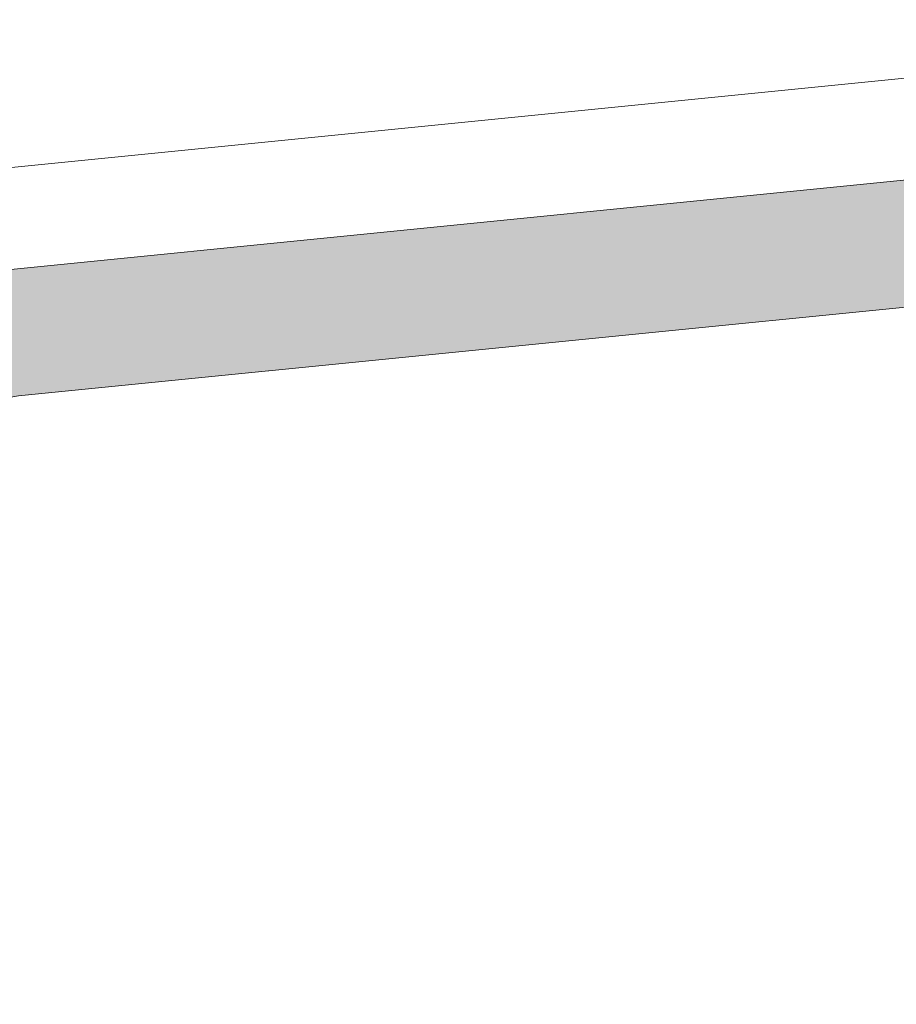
# Model space of a CAD drawing. Header units: millimetres. Extents: x 119219 to 750800, y -8933 to 168688.
# Tile 27 of 115: x 523086 to 524817, y -1400 to 545. Entities that reach past the tile are written whole.
import ezdxf

# ---------------------------------------------------------------- set-up
doc = ezdxf.new("R2010")
doc.units = ezdxf.units.MM
doc.header["$MEASUREMENT"] = 0
doc.layers.add('0_Ном._пера__1', color=7, linetype='Continuous', lineweight=0)
doc.layers.add('АР-рампа.АР_Ном._пера__1', color=7, linetype='Continuous', lineweight=0)

msp = doc.modelspace()

# ---------------------------------------------------------------- hatches: boundary and pattern name
at = {"layer": '0_Ном._пера__1', "linetype": 'Continuous', "lineweight": 0}
h = msp.add_hatch(dxfattribs=at)
h.set_pattern_fill('Железобетон__project__ув_3A', style=0, pattern_type=2)
h.set_pattern_definition([(45, (0, 0), (-56.568542, 56.568542), []), (45, (-28.284, 28.284), (-56.568542, 56.568542), [60, -20, 0, -20])])
h.paths.add_polyline_path([(515882.094, -999.998), (518882.094, -699.998), (523048.761, 50.002), (526048.761, 350.002), (526048.761, 98.755), (523083.396, -197.781), (518916.73, -947.781), (517025.925, -1136.862), (517025.925, -1399.998), (508847.034, -1399.998), (508846.945, -1149.998), (515882.147, -1149.998)])

# ---------------------------------------------------------------- linework, layer by layer
at = {"layer": '0_Ном._пера__1', "color": 7, "linetype": 'Continuous', "lineweight": 0, "flags": 128}
msp.add_lwpolyline([(515882.094, -999.998), (518882.094, -699.998), (523048.761, 50.002), (526048.761, 350.002), (526048.761, 98.755), (523083.396, -197.781), (518916.73, -947.781), (517025.925, -1136.862), (517025.925, -1399.998), (508847.034, -1399.998), (508846.945, -1149.998), (515882.147, -1149.998)], close=True, dxfattribs=at)
at = {"layer": 'АР-рампа.АР_Ном._пера__1', "color": 7, "linetype": 'Continuous', "lineweight": 0}
for p, q in [((523021.053, 248.259), (525990.867, 545.24)), ((523021.053, 248.229), (525990.867, 545.21))]:
    msp.add_line(p, q, dxfattribs=at)
at = {"layer": 'АР-рампа.АР_Ном._пера__1', "color": 7, "linetype": 'Continuous', "lineweight": 5, "flags": 128}
for points in [[(526048.761, 350.002), (523048.761, 50.002), (518882.094, -699.998), (515882.094, -999.998)], [(526048.761, 98.755), (523083.396, -197.781), (519588, -826.953)]]:
    msp.add_lwpolyline(points, dxfattribs=at)

doc.saveas('drawing.dxf')
